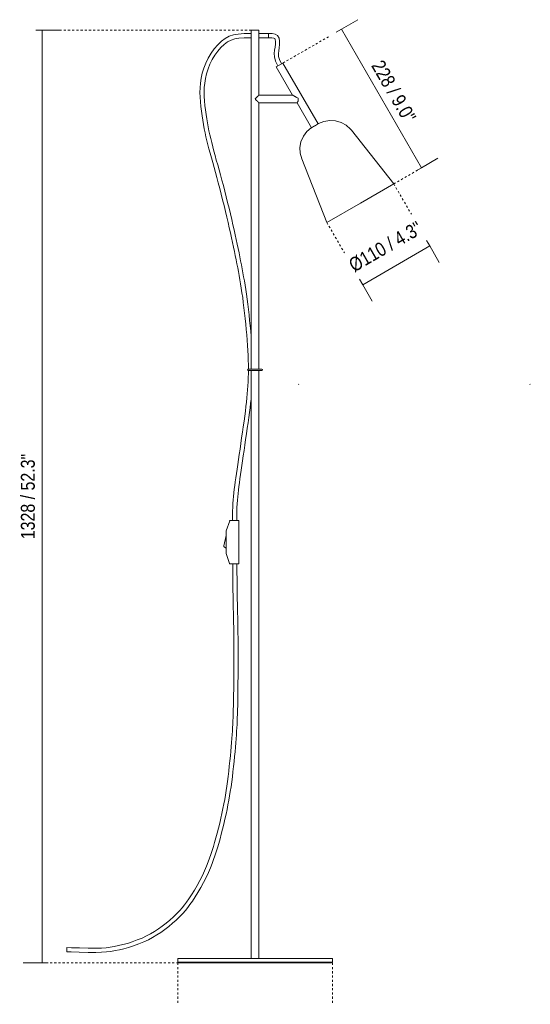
# Model space of a CAD drawing. Header units: millimetres. Extents: x -3761 to -449, y -1125 to 6929.
# Tile 1 of 3: x -3761 to -3034, y -59 to 1343. Entities that reach past the tile are written whole.
import ezdxf

# ---------------------------------------------------------------- set-up
doc = ezdxf.new("R2010")
doc.units = ezdxf.units.MM
doc.linetypes.add('Dash', pattern=[6, 3, -3])
for name, color, linetype, lineweight in [('Cotas', 7, 'Continuous', 9), ('Cotas-9', 7, 'Continuous', 9), ('Lighthing Fixture Detail Wide Black', 7, 'Continuous', 20), ('Luminarias', 7, 'Continuous', 20)]:
    doc.layers.add(name, color=color, linetype=linetype, lineweight=lineweight)
doc.layers.add('Lighthing Fixture Dim Grey Dash', color=7, linetype='Dash', lineweight=9, true_color=0xd2d2d2)
doc.styles.add('Arial Narrow', font='ARIALN.TTF', dxfattribs={"height": 19.8})
doc.dimstyles.new('FARO_-_2_2mm_Arial_Narrow_mm_Inch_Right', dxfattribs={"dimscale": 304.8, "dimtxt": 20.263933, "dimasz": 0, "dimexe": 0.088583, "dimexo": 0.0625, "dimgap": 0.014764, "dimtad": 1, "dimdec": 0, "dimzin": 0, "dimdsep": 46, "dimtxsty": 'Arial Narrow', "dimblk1": 'NONE', "dimblk2": 'NONE', "dimsah": 1, "dimcen": 0.09, "dimadec": 0, "dimazin": 0, "dimtfac": 1, "dimtdec": 4, "dimtix": 1, "dimtmove": 0, "dimatfit": 3, "dimfxl": 0.029528, "dimfxlon": 1, "dimtvp": 1, "dimtolj": 1, "dimtzin": 0, "dimarcsym": 2})
doc.dimstyles.new('FARO_-_2_2mm_Arial_Narrow_mm_Inch_Right_1', dxfattribs={"dimscale": 304.8, "dimtxt": 20.263933, "dimasz": 0, "dimexe": 0.088583, "dimexo": 0.0625, "dimgap": 0.014764, "dimtad": 1, "dimdec": 0, "dimzin": 0, "dimdsep": 46, "dimtxsty": 'Arial Narrow', "dimblk1": 'NONE', "dimblk2": 'NONE', "dimsah": 1, "dimcen": 0.09, "dimadec": 0, "dimazin": 0, "dimtfac": 1, "dimtdec": 4, "dimtix": 1, "dimtmove": 2, "dimatfit": 3, "dimfxl": 0.029528, "dimfxlon": 1, "dimtvp": 1, "dimtolj": 1, "dimtzin": 0, "dimarcsym": 2})
doc.dimstyles.new('FARO_-_2_2mm_Arial_Narrow_mm_Inch_Right_2', dxfattribs={"dimscale": 304.8, "dimtxt": 20.263933, "dimasz": 0, "dimexe": 0.088583, "dimexo": 0.0625, "dimgap": 0.014764, "dimtad": 1, "dimdec": 0, "dimzin": 0, "dimdsep": 46, "dimtxsty": 'Arial Narrow', "dimblk1": 'NONE', "dimblk2": 'NONE', "dimsah": 1, "dimcen": 0.09, "dimadec": 0, "dimazin": 0, "dimtfac": 1, "dimtdec": 4, "dimtix": 1, "dimtmove": 0, "dimatfit": 3, "dimfxl": 0.029528, "dimfxlon": 1, "dimtvp": 1, "dimtolj": 1, "dimtzin": 0, "dimarcsym": 2})

# ---------------------------------------------------------------- blocks, each defined once
blk = doc.blocks.new('28254 - 28254 STUDIO Black floor lamp-493300-Alzado_PDF')
at = {"layer": 'Luminarias'}
for p, q in [((-3431.4, 1328), (-3431.4, 845.4)), ((-3420.4, 1328), (-3431.4, 1328)), ((-3420.4, 1235.5), (-3420.4, 1328)), ((-3386.2, 1281.2), (-3395.7, 1275.7)), ((-3395.7, 1275.7), (-3372.5, 1235.5)), ((-3336.2, 1194.6), (-3386.2, 1281.2)), ((-3372.5, 1235.5), (-3420.4, 1235.5)), ((-3420.4, 845.4), (-3420.4, 1224.5)), ((-3420.4, 1224.5), (-3366.1, 1224.5)), ((-3366.1, 1224.5), (-3345.7, 1189.1)), ((-3364.7, 1230), (-3364.7, 1231)), ((-3364.7, 1226.9), (-3364.7, 1230)), ((-3340, 1192.4), (-3341.5, 1191.5)), ((-3340, 1192.4), (-3341.5, 1191.5)), ((-3335.7, 1194.9), (-3340, 1192.4)), ((-3335.7, 1194.9), (-3340, 1192.4)), ((-3345.7, 1189.1), (-3341.5, 1191.6)), ((-3228.4, 1109.1), (-3288.8, 1185.6)), ((-3359.6, 1144.7), (-3323.7, 1054.1)), ((-3228.4, 1109.1), (-3276, 1081.6)), ((-3276, 1081.6), (-3323.7, 1054.1)), ((-3431.4, 843.4), (-3431.4, 6)), ((-3420.4, 6), (-3420.4, 843.4)), ((-3462.1, 629.4), (-3466.9, 615)), ((-3449.9, 630), (-3461.3, 630)), ((-3448.9, 569), (-3448.9, 629)), ((-3466.9, 608.4), (-3470.5, 594)), ((-3466.9, 615), (-3466.9, 583)), ((-3469.5, 591.7), (-3466.9, 590.4)), ((-3466.9, 583), (-3462.2, 568.7)), ((-3461.2, 568), (-3449.9, 568)), ((-3693.9, 21.8), (-3693.8, 15.8)), ((-3535.9, 6), (-3535.9, 1)), ((-3425.9, 6), (-3535.9, 6)), ((-3425.9, 1), (-3535.9, 1)), ((-3534.9, 1), (-3534.9, 0)), ((-3534.9, 0), (-3425.9, 0)), ((-3315.9, 6), (-3425.9, 6)), ((-3315.9, 1), (-3425.9, 1)), ((-3425.9, 0), (-3316.9, 0)), ((-3316.9, 0), (-3316.9, 1)), ((-3315.9, 1), (-3315.9, 6))]:
    blk.add_line(p, q, dxfattribs=at)
at = {"layer": 'Luminarias', "flags": 128}
for points in [[(-3431.4, 1323.1), (-3441.6, 1323), (-3450, 1322.5), (-3456.6, 1321.3), (-3462.7, 1319.2), (-3468.4, 1316.2), (-3473.9, 1312.1), (-3479.2, 1307.1), (-3484.1, 1301.4), (-3488.6, 1295.1), (-3492.5, 1288.3), (-3496, 1281.2), (-3498.8, 1273.9), (-3501.1, 1266.6), (-3502.8, 1259.5), (-3503.8, 1252.5), (-3504.3, 1245.7), (-3504.4, 1239), (-3504.2, 1232.4), (-3503.8, 1225.7), (-3503.1, 1219.1), (-3502.4, 1212.5), (-3501.5, 1206), (-3500.5, 1199.7), (-3499.5, 1193.6), (-3498.4, 1187.7), (-3497.2, 1182), (-3496, 1176.3), (-3494.6, 1170.6), (-3493.2, 1164.8), (-3491.6, 1158.8), (-3489.9, 1152.6), (-3488.1, 1146.1), (-3486.3, 1139.5), (-3484.3, 1132.6), (-3482.3, 1125.4), (-3480.3, 1118), (-3478.3, 1110.4), (-3476.2, 1102.5), (-3474.1, 1094.5), (-3472.1, 1086.3), (-3470, 1078.1), (-3468.1, 1070), (-3466.2, 1061.9), (-3464.3, 1054.1), (-3462.6, 1046.5), (-3460.9, 1039.2), (-3459.4, 1032.2), (-3458, 1025.6), (-3456.6, 1019.2), (-3455.3, 1013), (-3454.1, 1007.1), (-3453, 1001.2), (-3451.8, 995.5), (-3450.7, 989.8), (-3449.7, 984.2), (-3448.6, 978.5), (-3447.6, 972.7), (-3446.6, 966.7), (-3445.6, 960.5), (-3444.6, 954), (-3443.6, 947.2), (-3442.7, 940), (-3441.8, 932.6), (-3440.9, 925), (-3440, 917.2), (-3439.2, 909.4), (-3438.5, 901.7), (-3437.8, 894), (-3437.2, 886.5), (-3436.6, 879.1), (-3436.2, 871.9), (-3435.8, 864.9), (-3435.6, 858.1), (-3435.4, 851.5), (-3435.4, 845.3)], [(-3435.4, 845.3), (-3435.4, 851.5), (-3435.6, 858.1), (-3435.8, 864.9), (-3436.2, 871.9), (-3436.6, 879.1), (-3437.2, 886.5), (-3437.8, 894), (-3438.5, 901.7), (-3439.2, 909.4), (-3440, 917.2), (-3440.9, 925), (-3441.8, 932.6), (-3442.7, 940), (-3443.6, 947.2), (-3444.6, 954), (-3445.6, 960.5), (-3446.6, 966.7), (-3447.6, 972.7), (-3448.6, 978.5), (-3449.7, 984.2), (-3450.7, 989.8), (-3451.8, 995.5), (-3453, 1001.2), (-3454.1, 1007.1), (-3455.3, 1013), (-3456.6, 1019.2), (-3458, 1025.6), (-3459.4, 1032.2), (-3460.9, 1039.2), (-3462.6, 1046.5), (-3464.3, 1054.1), (-3466.2, 1061.9), (-3468.1, 1070), (-3470, 1078.1), (-3472.1, 1086.3), (-3474.1, 1094.5), (-3476.2, 1102.5), (-3478.3, 1110.4), (-3480.3, 1118), (-3482.3, 1125.4), (-3484.3, 1132.6), (-3486.3, 1139.5), (-3488.1, 1146.1), (-3489.9, 1152.6), (-3491.6, 1158.8), (-3493.2, 1164.8), (-3494.6, 1170.6), (-3496, 1176.3), (-3497.2, 1182), (-3498.4, 1187.7), (-3499.5, 1193.6), (-3500.5, 1199.7), (-3501.5, 1206), (-3502.4, 1212.5), (-3503.1, 1219.1), (-3503.8, 1225.7), (-3504.2, 1232.4), (-3504.4, 1239), (-3504.3, 1245.7), (-3503.8, 1252.5), (-3502.8, 1259.5), (-3501.1, 1266.6), (-3498.8, 1273.9), (-3496, 1281.2), (-3492.5, 1288.3), (-3488.6, 1295.1), (-3484.1, 1301.4), (-3479.2, 1307.1), (-3473.9, 1312.1), (-3468.4, 1316.2), (-3462.7, 1319.2), (-3456.6, 1321.3), (-3450, 1322.5), (-3441.6, 1323), (-3431.4, 1323.1)], [(-3406.6, 1323.1), (-3410.1, 1323.1), (-3412, 1323.1), (-3413.1, 1323.1), (-3413.8, 1323.1), (-3414.3, 1323.1), (-3415.1, 1323.1), (-3415.9, 1323.1), (-3417, 1323.1), (-3417.6, 1323.1), (-3418.4, 1323.1), (-3419.3, 1323.1), (-3420.4, 1323.1)], [(-3388.3, 1280), (-3391.2, 1286), (-3392.5, 1290.7), (-3392.7, 1294.6), (-3392.2, 1298.6), (-3391.5, 1303), (-3391, 1307.7), (-3391, 1312.2), (-3391.7, 1316.5), (-3393.8, 1320.2), (-3397.4, 1322.3), (-3401.6, 1323), (-3406.6, 1323.1)], [(-3406.6, 1323.1), (-3401.6, 1323), (-3397.4, 1322.3), (-3393.8, 1320.2), (-3391.7, 1316.5), (-3391, 1312.2), (-3391, 1307.7), (-3391.5, 1303), (-3392.2, 1298.6), (-3392.7, 1294.6), (-3392.5, 1290.7), (-3391.2, 1286), (-3388.3, 1280)], [(-3406.6, 1320.9), (-3406.6, 1321.6), (-3406.6, 1322.2), (-3406.6, 1322.7), (-3406.6, 1323), (-3406.6, 1323.1)], [(-3406.6, 1323.1), (-3406.6, 1323), (-3406.6, 1322.7)], [(-3406.6, 1322.7), (-3406.6, 1322.2), (-3406.6, 1321.6)], [(-3406.6, 1321.6), (-3406.6, 1320.9), (-3406.6, 1320.1)], [(-3406.6, 1319.3), (-3406.6, 1320.1), (-3406.6, 1320.9)], [(-3406.6, 1320.1), (-3406.6, 1319.3), (-3406.6, 1318.6)], [(-3406.6, 1317.1), (-3406.6, 1317.2), (-3406.6, 1317.5), (-3406.6, 1318), (-3406.6, 1318.6), (-3406.6, 1319.3)], [(-3406.6, 1318.6), (-3406.6, 1318), (-3406.6, 1317.5)], [(-3431.4, 889.9), (-3431.6, 891.7), (-3432.2, 899.3), (-3432.9, 907), (-3433.7, 914.8), (-3434.5, 922.5), (-3435.4, 930.2), (-3436.3, 937.7), (-3437.3, 944.9), (-3438.2, 951.9), (-3439.2, 958.5), (-3440.2, 964.9), (-3441.2, 970.9), (-3442.2, 976.8), (-3443.2, 982.5), (-3444.3, 988.1), (-3445.4, 993.8), (-3446.5, 999.4), (-3447.6, 1005.2), (-3448.8, 1011), (-3450.1, 1017.1), (-3451.4, 1023.3), (-3452.7, 1029.8), (-3454.2, 1036.5), (-3455.8, 1043.5), (-3457.4, 1050.9), (-3459.2, 1058.6), (-3461.1, 1066.4), (-3463, 1074.5), (-3465, 1082.6), (-3467, 1090.8), (-3469, 1098.9), (-3471.1, 1106.8), (-3473.2, 1114.6), (-3475.2, 1122.1), (-3477.2, 1129.3), (-3479.2, 1136.4), (-3481.1, 1143.1), (-3482.9, 1149.6), (-3484.6, 1155.9), (-3486.2, 1162), (-3487.7, 1167.8), (-3489.1, 1173.5), (-3490.4, 1179.1), (-3491.6, 1184.6), (-3492.8, 1190.2), (-3493.8, 1196), (-3494.8, 1201.9), (-3495.7, 1208.1), (-3496.6, 1214.5), (-3497.3, 1220.9), (-3497.9, 1227.3), (-3498.3, 1233.7), (-3498.4, 1240.1), (-3498.3, 1246.4), (-3497.7, 1252.7), (-3496.7, 1259.2), (-3495.1, 1265.9), (-3492.9, 1272.7), (-3490.2, 1279.5), (-3486.9, 1286.1), (-3483.2, 1292.4), (-3479, 1298.2), (-3474.5, 1303.3), (-3469.8, 1307.7), (-3465, 1311.2), (-3460.1, 1313.8), (-3454.9, 1315.5), (-3449.2, 1316.5), (-3441.4, 1317), (-3431.4, 1317.1)], [(-3431.4, 1317.1), (-3441.4, 1317), (-3449.2, 1316.5), (-3454.9, 1315.5), (-3460.1, 1313.8), (-3465, 1311.2), (-3469.8, 1307.7), (-3474.5, 1303.3), (-3479, 1298.2), (-3483.2, 1292.4), (-3486.9, 1286.1), (-3490.2, 1279.5), (-3492.9, 1272.7), (-3495.1, 1265.9), (-3496.7, 1259.2), (-3497.7, 1252.7), (-3498.3, 1246.4), (-3498.4, 1240.1), (-3498.3, 1233.7), (-3497.9, 1227.3), (-3497.3, 1220.9), (-3496.6, 1214.5), (-3495.7, 1208.1), (-3494.8, 1201.9), (-3493.8, 1196), (-3492.8, 1190.2), (-3491.6, 1184.6), (-3490.4, 1179.1), (-3489.1, 1173.5), (-3487.7, 1167.8), (-3486.2, 1162), (-3484.6, 1155.9), (-3482.9, 1149.6), (-3481.1, 1143.1), (-3479.2, 1136.4), (-3477.2, 1129.3), (-3475.2, 1122.1), (-3473.2, 1114.6), (-3471.1, 1106.8), (-3469, 1098.9), (-3467, 1090.8), (-3465, 1082.6), (-3463, 1074.5), (-3461.1, 1066.4), (-3459.2, 1058.6), (-3457.4, 1050.9), (-3455.8, 1043.5), (-3454.2, 1036.5), (-3452.7, 1029.8), (-3451.4, 1023.3), (-3450.1, 1017.1), (-3448.8, 1011), (-3447.6, 1005.2), (-3446.5, 999.4), (-3445.4, 993.8), (-3444.3, 988.1), (-3443.2, 982.5), (-3442.2, 976.8), (-3441.2, 970.9), (-3440.2, 964.9), (-3439.2, 958.5), (-3438.2, 951.9), (-3437.3, 944.9), (-3436.3, 937.7), (-3435.4, 930.2), (-3434.5, 922.5), (-3433.7, 914.8), (-3432.9, 907), (-3432.2, 899.3), (-3431.6, 891.7), (-3431.4, 889.9)], [(-3406.6, 1317.1), (-3410.1, 1317.1), (-3412, 1317.1), (-3413.1, 1317.1), (-3413.8, 1317.1), (-3414.3, 1317.1), (-3415.1, 1317.1), (-3415.9, 1317.1), (-3417, 1317.1), (-3417.6, 1317.1), (-3418.4, 1317.1), (-3419.3, 1317.1), (-3420.4, 1317.1)], [(-3406.6, 1317.5), (-3406.6, 1317.2), (-3406.6, 1317.1)], [(-3406.6, 1317.1), (-3402.1, 1317), (-3399.2, 1316.5), (-3398, 1315.9), (-3397.4, 1314.7), (-3397, 1311.9), (-3397, 1308.1), (-3397.5, 1303.8), (-3398.1, 1299.5), (-3398.6, 1294.9), (-3398.4, 1289.8), (-3396.9, 1283.9), (-3393.5, 1277)], [(-3393.5, 1277), (-3396.9, 1283.9), (-3398.4, 1289.8), (-3398.6, 1294.9), (-3398.1, 1299.5), (-3397.5, 1303.8), (-3397, 1308.1), (-3397, 1311.9), (-3397.4, 1314.7), (-3398, 1315.9), (-3399.2, 1316.5), (-3402.1, 1317), (-3406.6, 1317.1)], [(-3335.7, 1194.9), (-3328, 1198.1), (-3319.7, 1199.5), (-3311.4, 1199.1), (-3303.4, 1196.7), (-3296.2, 1192.6), (-3290, 1187), (-3288.8, 1185.6)], [(-3359.6, 1144.7), (-3361.8, 1152.7), (-3362.2, 1161.1), (-3360.6, 1169.2), (-3357.2, 1176.9), (-3352.2, 1183.6), (-3345.9, 1188.9), (-3344.3, 1189.9)], [(-3435.4, 843.4), (-3435.4, 839.2), (-3435.6, 833.3), (-3435.8, 827.5), (-3436.1, 821.8), (-3436.5, 816.1), (-3437, 810.4), (-3437.6, 804.5), (-3438.2, 798.5), (-3438.9, 792.2), (-3439.7, 785.6), (-3440.6, 778.6), (-3441.7, 771.2), (-3442.8, 763.4), (-3443.9, 755.4), (-3445.1, 747.3), (-3446.3, 739.3), (-3447.4, 731.4), (-3448.6, 723.8), (-3449.6, 716.6), (-3450.7, 709.6), (-3451.6, 703), (-3452.5, 696.7), (-3453.4, 690.7), (-3454.2, 685), (-3454.9, 679.5), (-3455.5, 674.3), (-3456.1, 669.2), (-3456.6, 664.2), (-3457, 659.3), (-3457.4, 654.2), (-3457.7, 648.9), (-3457.9, 643.2), (-3458, 636.9), (-3458.1, 630)], [(-3458.1, 630), (-3458, 636.9), (-3457.9, 643.2), (-3457.7, 648.9), (-3457.4, 654.2), (-3457, 659.3), (-3456.6, 664.2), (-3456.1, 669.2), (-3455.5, 674.3), (-3454.9, 679.5), (-3454.2, 685), (-3453.4, 690.7), (-3452.5, 696.7), (-3451.6, 703), (-3450.7, 709.6), (-3449.6, 716.6), (-3448.6, 723.8), (-3447.4, 731.4), (-3446.3, 739.3), (-3445.1, 747.3), (-3443.9, 755.4), (-3442.8, 763.4), (-3441.7, 771.2), (-3440.6, 778.6), (-3439.7, 785.6), (-3438.9, 792.2), (-3438.2, 798.5), (-3437.6, 804.5), (-3437, 810.4), (-3436.5, 816.1), (-3436.1, 821.8), (-3435.8, 827.5), (-3435.6, 833.3), (-3435.4, 839.2), (-3435.4, 843.4)], [(-3436.5, 844.4), (-3436, 845.2), (-3435.5, 845.4)], [(-3435.5, 843.4), (-3436.3, 843.8), (-3436.5, 844.4)], [(-3425.9, 845.4), (-3430, 845.4), (-3433.3, 845.4), (-3435.2, 845.4), (-3435.5, 845.4)], [(-3435.5, 845.4), (-3434.5, 845.4), (-3434, 845.4)], [(-3433.9, 843.4), (-3435.2, 843.4), (-3435.5, 843.4)], [(-3435.5, 843.4), (-3434.5, 843.4), (-3431.9, 843.4), (-3428.1, 843.4), (-3425.9, 843.4)], [(-3416.4, 845.4), (-3417.3, 845.4), (-3419.9, 845.4), (-3423.7, 845.4), (-3425.9, 845.4)], [(-3425.9, 843.4), (-3421.8, 843.4), (-3418.5, 843.4), (-3416.7, 843.4), (-3416.4, 843.4)], [(-3420.4, 845.4), (-3418.5, 845.4), (-3416.7, 845.4), (-3416.4, 845.4)], [(-3416.4, 843.4), (-3417.3, 843.4), (-3419.9, 843.4), (-3420.4, 843.4)], [(-3416.4, 845.4), (-3415.6, 844.9), (-3415.4, 844.4)], [(-3415.4, 844.4), (-3415.9, 843.5), (-3416.4, 843.4)], [(-3452.1, 630), (-3452, 636.8), (-3451.9, 642.9), (-3451.7, 648.5), (-3451.4, 653.7), (-3451.1, 658.6), (-3450.6, 663.4), (-3450.2, 668.3), (-3449.6, 673.2), (-3449, 678.4), (-3448.3, 683.7), (-3447.5, 689.3), (-3446.7, 695.2), (-3445.8, 701.4), (-3444.8, 708), (-3443.8, 714.8), (-3442.8, 721.9), (-3441.7, 729.4), (-3440.5, 737.2), (-3439.4, 745.1), (-3438.2, 753.1), (-3437, 761.1), (-3435.9, 768.9), (-3434.9, 776.4), (-3434, 783.4), (-3433.1, 790.1), (-3432.4, 796.4), (-3431.7, 802.5), (-3431.4, 805.6)], [(-3431.4, 805.6), (-3431.7, 802.5), (-3432.4, 796.4), (-3433.1, 790.1), (-3434, 783.4), (-3434.9, 776.4), (-3435.9, 768.9), (-3437, 761.1), (-3438.2, 753.1), (-3439.4, 745.1), (-3440.5, 737.2), (-3441.7, 729.4), (-3442.8, 721.9), (-3443.8, 714.8), (-3444.8, 708), (-3445.8, 701.4), (-3446.7, 695.2), (-3447.5, 689.3), (-3448.3, 683.7), (-3449, 678.4), (-3449.6, 673.2), (-3450.2, 668.3), (-3450.6, 663.4), (-3451.1, 658.6), (-3451.4, 653.7), (-3451.7, 648.5), (-3451.9, 642.9), (-3452, 636.8), (-3452.1, 630)], [(-3457.8, 568), (-3457.8, 561), (-3457.7, 554.4), (-3457.6, 547.9), (-3457.6, 541.7), (-3457.5, 535.6), (-3457.4, 529.6), (-3457.3, 523.5), (-3457.2, 517.4), (-3457, 511.3), (-3456.9, 504.9), (-3456.8, 498.4), (-3456.7, 491.7), (-3456.5, 484.8), (-3456.4, 477.6), (-3456.3, 470), (-3456.2, 462.1), (-3456.2, 453.8), (-3456.1, 445.1), (-3456.1, 436.1), (-3456.1, 426.7), (-3456.2, 417.3), (-3456.2, 407.9), (-3456.3, 398.7), (-3456.4, 389.9), (-3456.5, 381.5), (-3456.6, 373.6), (-3456.7, 366.6), (-3456.9, 360.2), (-3457, 354.5), (-3457.2, 349.3), (-3457.4, 344.4), (-3457.6, 339.6), (-3457.9, 334.9), (-3458.2, 330.1), (-3458.5, 325), (-3458.9, 319.6), (-3459.3, 313.9), (-3459.8, 307.8), (-3460.4, 301.3), (-3461, 294.6), (-3461.8, 287.5), (-3462.6, 280.2), (-3463.4, 272.8), (-3464.3, 265.5), (-3465.2, 258.4), (-3466.1, 251.7), (-3467.1, 245.2), (-3468.1, 238.9), (-3469.2, 232.6), (-3470.4, 226.2), (-3471.7, 219.6), (-3473.1, 212.8), (-3474.6, 205.8), (-3476.2, 198.7), (-3478, 191.7), (-3479.8, 184.8), (-3481.6, 178.1), (-3483.5, 171.6), (-3485.3, 165.5), (-3487.1, 159.8), (-3488.8, 154.5), (-3490.6, 149.2), (-3492.6, 143.8), (-3495, 137.8), (-3497.8, 131.2), (-3501, 124.3), (-3504.6, 117.2), (-3508.4, 110.2), (-3512.4, 103.4), (-3516.4, 97.1), (-3520.2, 91.4), (-3523.6, 86.5), (-3526.6, 82.4), (-3529.8, 78.5), (-3533.3, 74.4), (-3537.6, 70), (-3542.3, 65.4), (-3547.3, 60.9), (-3552.7, 56.5), (-3558.1, 52.3), (-3563.6, 48.4), (-3569.1, 44.8), (-3574.7, 41.5), (-3580.6, 38.4), (-3586.9, 35.4), (-3593.7, 32.6), (-3600.8, 30.1), (-3607.7, 27.8), (-3614.3, 26), (-3620.4, 24.5), (-3626.4, 23.3), (-3632.2, 22.4), (-3638.1, 21.6), (-3644.8, 21.1), (-3653, 20.9), (-3663.5, 20.9), (-3676, 21.2), (-3687.5, 21.6), (-3693.9, 21.8)], [(-3693.9, 21.8), (-3687.5, 21.6), (-3676, 21.2), (-3663.5, 20.9), (-3653, 20.9), (-3644.8, 21.1), (-3638.1, 21.6), (-3632.2, 22.4), (-3626.4, 23.3), (-3620.4, 24.5), (-3614.3, 26), (-3607.7, 27.8), (-3600.8, 30.1), (-3593.7, 32.6), (-3586.9, 35.4), (-3580.6, 38.4), (-3574.7, 41.5), (-3569.1, 44.8), (-3563.6, 48.4), (-3558.1, 52.3), (-3552.7, 56.5), (-3547.3, 60.9), (-3542.3, 65.4), (-3537.6, 70), (-3533.3, 74.4), (-3529.8, 78.5), (-3526.6, 82.4), (-3523.6, 86.5), (-3520.2, 91.4), (-3516.4, 97.1), (-3512.4, 103.4), (-3508.4, 110.2), (-3504.6, 117.2), (-3501, 124.3), (-3497.8, 131.2), (-3495, 137.8), (-3492.6, 143.8), (-3490.6, 149.2), (-3488.8, 154.5), (-3487.1, 159.8), (-3485.3, 165.5), (-3483.5, 171.6), (-3481.6, 178.1), (-3479.8, 184.8), (-3478, 191.7), (-3476.2, 198.7), (-3474.6, 205.8), (-3473.1, 212.8), (-3471.7, 219.6), (-3470.4, 226.2), (-3469.2, 232.6), (-3468.1, 238.9), (-3467.1, 245.2), (-3466.1, 251.7), (-3465.2, 258.4), (-3464.3, 265.5), (-3463.4, 272.8), (-3462.6, 280.2), (-3461.8, 287.5), (-3461, 294.6), (-3460.4, 301.3), (-3459.8, 307.8), (-3459.3, 313.9), (-3458.9, 319.6), (-3458.5, 325), (-3458.2, 330.1), (-3457.9, 334.9), (-3457.6, 339.6), (-3457.4, 344.4), (-3457.2, 349.3), (-3457, 354.5), (-3456.9, 360.2), (-3456.7, 366.6), (-3456.6, 373.6), (-3456.5, 381.5), (-3456.4, 389.9), (-3456.3, 398.7), (-3456.2, 407.9), (-3456.2, 417.3), (-3456.1, 426.7), (-3456.1, 436.1), (-3456.1, 445.1), (-3456.2, 453.8), (-3456.2, 462.1), (-3456.3, 470), (-3456.4, 477.6), (-3456.5, 484.8), (-3456.7, 491.7), (-3456.8, 498.4), (-3456.9, 504.9), (-3457, 511.3), (-3457.2, 517.4), (-3457.3, 523.5), (-3457.4, 529.6), (-3457.5, 535.6), (-3457.6, 541.7), (-3457.6, 547.9), (-3457.7, 554.4), (-3457.8, 561), (-3457.8, 568)], [(-3693.8, 15.8), (-3687.7, 15.6), (-3676.2, 15.2), (-3663.6, 14.9), (-3652.9, 14.9), (-3644.5, 15.1), (-3637.5, 15.7), (-3631.3, 16.4), (-3625.3, 17.4), (-3619.2, 18.6), (-3612.8, 20.2), (-3606, 22.1), (-3598.8, 24.4), (-3591.6, 27), (-3584.5, 29.9), (-3577.9, 33), (-3571.8, 36.2), (-3565.9, 39.7), (-3560.2, 43.4), (-3554.6, 47.5), (-3548.9, 51.8), (-3543.4, 56.3), (-3538.2, 61), (-3533.3, 65.8), (-3528.9, 70.4), (-3525.2, 74.6), (-3521.9, 78.7), (-3518.7, 83), (-3515.2, 88), (-3511.3, 93.8), (-3507.3, 100.2), (-3503.2, 107.2), (-3499.3, 114.4), (-3495.6, 121.7), (-3492.4, 128.8), (-3489.5, 135.5), (-3487, 141.6), (-3485, 147.2), (-3483.1, 152.5), (-3481.4, 158), (-3479.6, 163.7), (-3477.7, 169.9), (-3475.8, 176.4), (-3474, 183.2), (-3472.2, 190.2), (-3470.4, 197.3), (-3468.8, 204.5), (-3467.2, 211.5), (-3465.8, 218.4), (-3464.5, 225.1), (-3463.3, 231.5), (-3462.2, 237.9), (-3461.2, 244.2), (-3460.2, 250.8), (-3459.2, 257.6), (-3458.3, 264.7), (-3457.4, 272.1), (-3456.6, 279.5), (-3455.8, 286.8), (-3455.1, 293.9), (-3454.4, 300.7), (-3453.9, 307.2), (-3453.3, 313.3), (-3452.9, 319.1), (-3452.5, 324.6), (-3452.2, 329.7), (-3451.9, 334.5), (-3451.6, 339.3), (-3451.4, 344.1), (-3451.2, 349), (-3451, 354.3), (-3450.9, 360.1), (-3450.7, 366.4), (-3450.6, 373.5), (-3450.5, 381.3), (-3450.4, 389.8), (-3450.3, 398.6), (-3450.2, 407.8), (-3450.2, 417.2), (-3450.1, 426.7), (-3450.1, 436), (-3450.1, 445.1), (-3450.2, 453.8), (-3450.2, 462.1), (-3450.3, 470.1), (-3450.4, 477.6), (-3450.5, 484.9), (-3450.7, 491.8), (-3450.8, 498.5), (-3450.9, 505), (-3451, 511.3), (-3451.2, 517.5), (-3451.3, 523.6), (-3451.4, 529.6), (-3451.5, 535.6), (-3451.6, 541.7), (-3451.6, 548), (-3451.7, 554.4), (-3451.8, 561), (-3451.8, 568)], [(-3451.8, 568), (-3451.8, 561), (-3451.7, 554.4), (-3451.6, 548), (-3451.6, 541.7), (-3451.5, 535.6), (-3451.4, 529.6), (-3451.3, 523.6), (-3451.2, 517.5), (-3451, 511.3), (-3450.9, 505), (-3450.8, 498.5), (-3450.7, 491.8), (-3450.5, 484.9), (-3450.4, 477.6), (-3450.3, 470.1), (-3450.2, 462.1), (-3450.2, 453.8), (-3450.1, 445.1), (-3450.1, 436), (-3450.1, 426.7), (-3450.2, 417.2), (-3450.2, 407.8), (-3450.3, 398.6), (-3450.4, 389.8), (-3450.5, 381.3), (-3450.6, 373.5), (-3450.7, 366.4), (-3450.9, 360.1), (-3451, 354.3), (-3451.2, 349), (-3451.4, 344.1), (-3451.6, 339.3), (-3451.9, 334.5), (-3452.2, 329.7), (-3452.5, 324.6), (-3452.9, 319.1), (-3453.3, 313.3), (-3453.9, 307.2), (-3454.4, 300.7), (-3455.1, 293.9), (-3455.8, 286.8), (-3456.6, 279.5), (-3457.4, 272.1), (-3458.3, 264.7), (-3459.2, 257.6), (-3460.2, 250.8), (-3461.2, 244.2), (-3462.2, 237.9), (-3463.3, 231.5), (-3464.5, 225.1), (-3465.8, 218.4), (-3467.2, 211.5), (-3468.8, 204.5), (-3470.4, 197.3), (-3472.2, 190.2), (-3474, 183.2), (-3475.8, 176.4), (-3477.7, 169.9), (-3479.6, 163.7), (-3481.4, 158), (-3483.1, 152.5), (-3485, 147.2), (-3487, 141.6), (-3489.5, 135.5), (-3492.4, 128.8), (-3495.6, 121.7), (-3499.3, 114.4), (-3503.2, 107.2), (-3507.3, 100.2), (-3511.3, 93.8), (-3515.2, 88), (-3518.7, 83), (-3521.9, 78.7), (-3525.2, 74.6), (-3528.9, 70.4), (-3533.3, 65.8), (-3538.2, 61), (-3543.4, 56.3), (-3548.9, 51.8), (-3554.6, 47.5), (-3560.2, 43.4), (-3565.9, 39.7), (-3571.8, 36.2), (-3577.9, 33), (-3584.5, 29.9), (-3591.6, 27), (-3598.8, 24.4), (-3606, 22.1), (-3612.8, 20.2), (-3619.2, 18.6), (-3625.3, 17.4), (-3631.3, 16.4), (-3637.5, 15.7), (-3644.5, 15.1), (-3652.9, 14.9), (-3663.6, 14.9), (-3676.2, 15.2), (-3687.7, 15.6), (-3693.8, 15.8)]]:
    blk.add_lwpolyline(points, dxfattribs=at)
at = {"layer": 'Luminarias'}
for centre, radius, start, end in [((-3461.3, 629.1), 0.913, 94.0465, 157.5186), ((-3449.9, 629), 1, 0, 90), ((-3449.9, 629), 1, 15, 75), ((-3468.6, 593.5), 2, 165.9638, 243.4349), ((-3461.2, 569), 1.05, 200.3936, 268.0413), ((-3461.2, 569), 1.05, 213.9232, 254.5118), ((-3449.9, 569), 1, 270, 0), ((-3449.9, 569), 1, 302.108, 330)]:
    blk.add_arc(centre, radius, start, end, dxfattribs=at)
for points, knots in [([(-3425.9, 1230), (-3425.6, 1230.3), (-3424.9, 1231), (-3424, 1231.9), (-3423.4, 1232.5), (-3423.1, 1232.8), (-3422.8, 1233.1), (-3422.6, 1233.3), (-3422.4, 1233.5), (-3422.2, 1233.8), (-3421.9, 1234), (-3421.7, 1234.2), (-3421.5, 1234.4), (-3421.3, 1234.6), (-3421.2, 1234.8), (-3421, 1234.9), (-3420.9, 1235.1), (-3420.7, 1235.2), (-3420.6, 1235.3), (-3420.5, 1235.4), (-3420.5, 1235.5), (-3420.4, 1235.5), (-3420.4, 1235.5)], [0, 0, 0, 0, 0.142857, 0.285714, 0.357143, 0.392857, 0.428571, 0.464286, 0.5, 0.535714, 0.571429, 0.607143, 0.642857, 0.678571, 0.714286, 0.75, 0.785714, 0.821429, 0.857143, 0.892857, 0.928571, 1, 1, 1, 1]), ([(-3364.7, 1231), (-3365.3, 1231.3), (-3366.1, 1231.8), (-3367, 1232.3), (-3367.5, 1232.6), (-3367.9, 1232.9), (-3368.3, 1233.1), (-3368.7, 1233.3), (-3369, 1233.5), (-3369.4, 1233.7), (-3369.8, 1233.9), (-3370.1, 1234.2), (-3370.4, 1234.3), (-3370.7, 1234.4), (-3370.8, 1234.5), (-3371, 1234.6), (-3371.2, 1234.8), (-3371.4, 1234.9), (-3371.7, 1235), (-3371.8, 1235.1), (-3372, 1235.2), (-3372.1, 1235.3), (-3372.2, 1235.3), (-3372.3, 1235.4), (-3372.4, 1235.5), (-3372.5, 1235.5)], [0, 0, 0, 0, 0.166667, 0.25, 0.291667, 0.333333, 0.375, 0.416667, 0.458333, 0.5, 0.541667, 0.583333, 0.625, 0.645833, 0.666667, 0.6875, 0.708333, 0.75, 0.791667, 0.8125, 0.833333, 0.854167, 0.875, 0.916667, 1, 1, 1, 1]), ([(-3420.4, 1224.5), (-3420.4, 1224.5), (-3420.5, 1224.5), (-3420.5, 1224.6), (-3420.6, 1224.7), (-3420.7, 1224.8), (-3420.9, 1224.9), (-3421, 1225.1), (-3421.2, 1225.2), (-3421.3, 1225.4), (-3421.5, 1225.6), (-3421.7, 1225.8), (-3421.9, 1226), (-3422.2, 1226.2), (-3422.5, 1226.5), (-3422.8, 1226.8), (-3423.1, 1227.1), (-3423.4, 1227.5), (-3424, 1228.1), (-3424.9, 1228.9), (-3425.6, 1229.6), (-3425.9, 1230)], [0, 0, 0, 0, 0.071429, 0.107143, 0.142857, 0.178571, 0.214286, 0.25, 0.285714, 0.321429, 0.357143, 0.392857, 0.428571, 0.464286, 0.5, 0.571429, 0.607143, 0.642857, 0.714286, 0.857143, 1, 1, 1, 1]), ([(-3366.1, 1224.5), (-3366.1, 1224.5), (-3366.1, 1224.6), (-3365.9, 1224.9), (-3365.7, 1225.1), (-3365.5, 1225.5), (-3365.2, 1226), (-3364.9, 1226.5), (-3364.7, 1226.9)], [0, 0, 0, 0, 0.25, 0.375, 0.5, 0.625, 0.75, 1, 1, 1, 1])]:
    blk.add_open_spline(points, degree=3, knots=knots, dxfattribs=at)
blk = doc.blocks.new('DIMBLOCK1-Alzado_PDF')
at = {"layer": 'Cotas-9', "color": 251, "true_color": 0x5b5b5b}
for p, q in [((-3729.3, 1328), (-3738.3, 1328)), ((-3729.3, 1328), (-3729.3, 0)), ((-3729.3, 1328), (-3702.3, 1328)), ((-3729.3, 0), (-3756.3, 0)), ((-3729.3, 0), (-3720.3, 0))]:
    blk.add_line(p, q, dxfattribs=at)
at = {"layer": 'Cotas-9', "color": 0, "insert": (-3759.4, 603.2), "char_height": 19.8, "width": 145.9, "attachment_point": 1, "rotation": 90, "line_spacing_factor": 0.974696, "style": 'Arial Narrow'}
blk.add_mtext('1328 / 52.3"', dxfattribs=at)
blk = doc.blocks.new('_None')
blk = doc.blocks.new('DIMBLOCK2-Alzado_PDF')
at = {"layer": 'Cotas-9', "color": 251, "true_color": 0x5b5b5b}
for p, q in [((-3177.3, 1020.7), (-3181.8, 1028.5)), ((-3272.6, 965.6), (-3177.3, 1020.7)), ((-3177.3, 1020.7), (-3163.8, 997.3)), ((-3272.6, 965.6), (-3277.1, 973.4)), ((-3272.6, 965.6), (-3259.1, 942.3))]:
    blk.add_line(p, q, dxfattribs=at)
at = {"layer": 'Cotas-9', "color": 0, "insert": (-3294.8, 1000), "char_height": 19.8, "width": 137.023, "attachment_point": 1, "rotation": 30, "line_spacing_factor": 0.974696, "style": 'Arial Narrow'}
blk.add_mtext('Ø110 / 4.3"', dxfattribs=at)
blk = doc.blocks.new('DIMBLOCK3-Alzado_PDF')
at = {"layer": 'Cotas-9', "color": 251, "true_color": 0x5b5b5b}
for p, q in [((-3302.8, 1329.4), (-3279.4, 1342.9)), ((-3302.8, 1329.4), (-3310.6, 1324.9)), ((-3188.8, 1132), (-3302.8, 1329.4)), ((-3188.8, 1132), (-3165.5, 1145.5)), ((-3188.8, 1132), (-3196.6, 1127.5))]:
    blk.add_line(p, q, dxfattribs=at)
at = {"layer": 'Cotas-9', "color": 0, "insert": (-3243.9, 1287.5), "char_height": 19.8, "width": 115.794, "attachment_point": 1, "rotation": 300, "line_spacing_factor": 0.974696, "style": 'Arial Narrow'}
blk.add_mtext('228 / 9.0"', dxfattribs=at)

msp = doc.modelspace()

# ---------------------------------------------------------------- linework, layer by layer
at = {"layer": 'Lighthing Fixture Detail Wide Black'}
for p, q in [((-3364.1, 823.5), (-3363.5, 824.1)), ((-3034.1, 823.5), (-3034.6, 824.1))]:
    msp.add_line(p, q, dxfattribs=at)
at = {"layer": 'Lighthing Fixture Dim Grey Dash'}
for p, q in [((-3431.4, 1328), (-3731.4, 1328)), ((-3386.2, 1281.2), (-3321.2, 1318.7)), ((-3228.4, 1109.1), (-3193.7, 1129.1)), ((-3228.4, 1109.1), (-3203.4, 1065.8)), ((-3323.7, 1054.1), (-3298.7, 1010.8)), ((-3534.9, 0), (-3719.9, 0)), ((-3535.9, 6), (-3535.9, -59)), ((-3315.9, 6), (-3315.9, -59))]:
    msp.add_line(p, q, dxfattribs=at)

# ---------------------------------------------------------------- block references
at = {"layer": 'Luminarias'}
msp.add_blockref('28254 - 28254 STUDIO Black floor lamp-493300-Alzado_PDF', (0, 0), dxfattribs=at)

# ---------------------------------------------------------------- dimensions: what is measured, and where the dimension line sits
at = {"layer": 'Cotas', "color": 251, "true_color": 0x5b5b5b}
for base, p1, p2, angle, dimstyle, override, picture, middle in [((-3302.8, 1329.4), (-3196.6, 1127.5), (-3310.6, 1324.9), 300, 'FARO_-_2_2mm_Arial_Narrow_mm_Inch_Right_2', {"dimpost": '<>', "dimfxl": 227.960793}, 'DIMBLOCK3-Alzado_PDF', (-3230.8, 1239.3)), ((-3729.3, 0), (-3738.3, 1328), (-3720.3, 0), 90, 'FARO_-_2_2mm_Arial_Narrow_mm_Inch_Right', {"dimpost": '<>', "dimfxl": 1328.121982}, 'DIMBLOCK1-Alzado_PDF', (-3746.7, 664))]:
    dim = msp.add_linear_dim(base=base, p1=p1, p2=p2, angle=angle, dimstyle=dimstyle, override=override, dxfattribs=at)
    dim.commit()
    dim.dimension.update_dxf_attribs({"geometry": picture, "text_midpoint": middle})
dim = msp.add_linear_dim(base=(-3177.3, 1020.7), p1=(-3277.1, 973.4), p2=(-3181.8, 1028.5), angle=30, text='Ø110 / 4.3"', dimstyle='FARO_-_2_2mm_Arial_Narrow_mm_Inch_Right_1', override={"dimpost": '<>', "dimfxl": 110.046882}, dxfattribs=at)
dim.commit()
dim.dimension.update_dxf_attribs({"geometry": 'DIMBLOCK2-Alzado_PDF', "text_midpoint": (-3228.9, 1022.9), "dimtype": 160, "text_rotation": 30})

doc.saveas('drawing.dxf')
